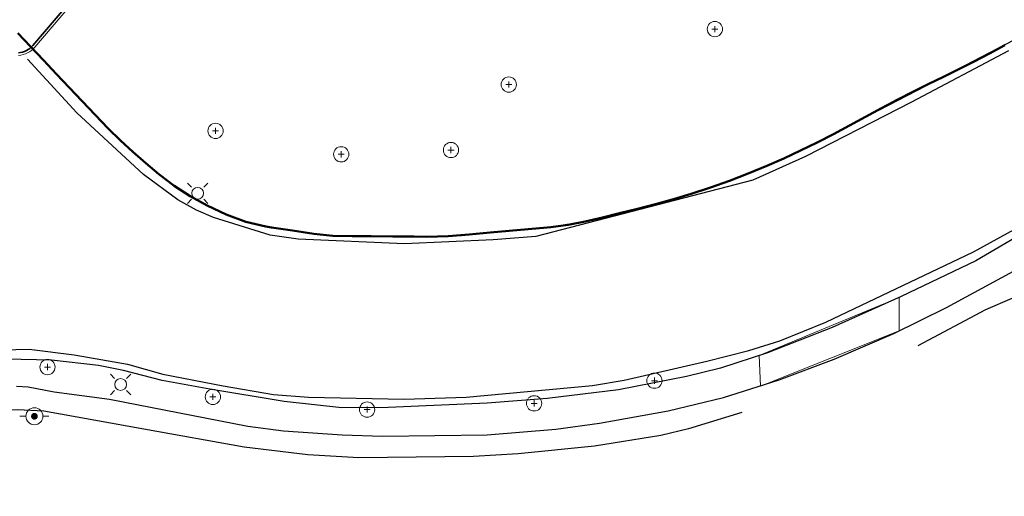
# Model space of a CAD drawing. Header units: metres. Extents: x -6552 to -6384, y 5654608 to 5654799.
# Tile 4 of 20: x -6492 to -6434, y 5654608 to 5654636. Entities that reach past the tile are written whole.
import ezdxf

# ---------------------------------------------------------------- set-up
doc = ezdxf.new("R2010")
doc.units = ezdxf.units.M
doc.header["$LTSCALE"] = 0.5
doc.linetypes.add('PHANTOM', pattern=[22, 12, -2, 2, -2, 2, -2])
for name, color, linetype, lineweight in [('L-HARD-PATT', 253, 'Continuous', 13), ('L-HARD-PAVE', 8, 'Continuous', 35), ('V-PROP-LINE', 7, 'PHANTOM', 50), ('V-ROAD-CURB', 7, 'Continuous', 25), ('V-ROAD-SW', 8, 'Continuous', 25), ('V-SITE-HARD', 8, 'Continuous', 18), ('V-UTIL-ELEC', 1, 'Continuous', 18), ('V-UTIL-WATER', 4, 'Continuous', 18), ('V-VEG-TREE', 94, 'Continuous', 18)]:
    doc.layers.add(name, color=color, linetype=linetype, lineweight=lineweight)

# ---------------------------------------------------------------- blocks, each defined once
blk = doc.blocks.new('UTIL-HYDRANT')
at = {"lineweight": -2}
h = blk.add_hatch(color=0, dxfattribs=at)
h.dxf.hatch_style = 1
edge = h.paths.add_edge_path()
edge.add_arc((0, 0), 0.4, 0, 360)
at = {"color": 0, "lineweight": -2}
for p, q in [((-1, 0), (-1.7, 0)), ((1, 0), (1.7, 0))]:
    blk.add_line(p, q, dxfattribs=at)
blk.add_circle((0, 0), 1, dxfattribs=at)
blk = doc.blocks.new('UTIL-LIGHT')
at = {"color": 0, "lineweight": -2}
for p, q in [((-0.71, 0.71), (-1.2, 1.2)), ((0.71, 0.71), (1.2, 1.2)), ((-0.71, -0.71), (-1.2, -1.2)), ((0.71, -0.71), (1.2, -1.2))]:
    blk.add_line(p, q, dxfattribs=at)
blk.add_circle((0, 0), 0.7, dxfattribs=at)
blk = doc.blocks.new('VEG-TREE-DECID')
at = {"color": 0, "lineweight": -2}
for p, q in [((-0.6, 0), (0.6, 0)), ((0, -0.6), (0, 0.6))]:
    blk.add_line(p, q, dxfattribs=at)
blk.add_circle((0, 0), 1.5, dxfattribs=at)

msp = doc.modelspace()

# ---------------------------------------------------------------- linework, layer by layer
at = {"layer": 'L-HARD-PATT'}
for points in [[(-6491.736, 5654634.526), (-6491.614, 5654634.541), (-6491.494, 5654634.569), (-6491.378, 5654634.608), (-6491.266, 5654634.658), (-6491.16, 5654634.72), (-6491.06, 5654634.791), (-6490.968, 5654634.871), (-6490.884, 5654634.961), (-6471.781, 5654657.366)], [(-6471.747, 5654657.175), (-6490.769, 5654634.863), (-6490.864, 5654634.763), (-6490.864, 5654634.763), (-6490.967, 5654634.673), (-6491.079, 5654634.593), (-6491.198, 5654634.525), (-6491.323, 5654634.468), (-6491.454, 5654634.425), (-6491.587, 5654634.394), (-6491.724, 5654634.376)]]:
    msp.add_lwpolyline(points, dxfattribs=at)
at = {"layer": 'L-HARD-PAVE'}
msp.add_lwpolyline([(-6471.781, 5654657.366), (-6490.884, 5654634.961), (-6490.884, 5654634.961), (-6490.968, 5654634.871), (-6491.06, 5654634.791), (-6491.16, 5654634.72), (-6491.266, 5654634.658), (-6491.378, 5654634.608), (-6491.494, 5654634.569), (-6491.614, 5654634.541), (-6491.736, 5654634.526)], dxfattribs=at)
at = {"layer": 'V-PROP-LINE'}
msp.add_lwpolyline([(-6433.608, 5654634.969), (-6434.512, 5654634.493), (-6435.418, 5654634.024), (-6436.318, 5654633.569), (-6437.221, 5654633.121), (-6438.125, 5654632.675), (-6439.027, 5654632.226), (-6439.926, 5654631.77), (-6440.874, 5654631.268), (-6441.816, 5654630.754), (-6442.757, 5654630.238), (-6443.703, 5654629.732), (-6444.672, 5654629.238), (-6445.649, 5654628.763), (-6446.635, 5654628.305), (-6447.631, 5654627.863), (-6448.728, 5654627.406), (-6449.837, 5654626.983), (-6450.957, 5654626.59), (-6452.088, 5654626.224), (-6453.14, 5654625.908), (-6454.197, 5654625.612), (-6455.258, 5654625.334), (-6456.326, 5654625.07), (-6457.328, 5654624.824), (-6458.333, 5654624.588), (-6459.343, 5654624.39), (-6460.363, 5654624.255), (-6460.572, 5654624.236), (-6461.695, 5654624.134), (-6462.818, 5654624.032), (-6463.941, 5654623.93), (-6465.18, 5654623.815), (-6466.42, 5654623.722), (-6467.663, 5654623.69), (-6468.409, 5654623.697), (-6469.675, 5654623.709), (-6470.941, 5654623.72), (-6472.073, 5654623.724), (-6473.205, 5654623.751), (-6474.328, 5654623.86), (-6475.575, 5654624.048), (-6476.822, 5654624.236), (-6477.147, 5654624.285), (-6478.336, 5654624.566), (-6479.486, 5654625.004), (-6480.61, 5654625.539), (-6481.609, 5654626.084), (-6482.557, 5654626.691), (-6483.458, 5654627.373), (-6484.232, 5654628.023), (-6484.99, 5654628.683), (-6485.728, 5654629.364), (-6486.441, 5654630.071), (-6487.21, 5654630.87), (-6487.976, 5654631.671), (-6488.739, 5654632.474), (-6489.5, 5654633.279), (-6490.257, 5654634.087), (-6491.013, 5654634.898), (-6491.761, 5654635.694)], dxfattribs=at)
at = {"layer": 'V-ROAD-CURB'}
for points in [[(-6433.399, 5654634.651), (-6439.109, 5654631.625), (-6445.357, 5654628.41), (-6448.47, 5654627.03), (-6461.253, 5654623.693), (-6463.754, 5654623.504), (-6468.994, 5654623.274), (-6475.249, 5654623.553), (-6476.9, 5654623.775), (-6480.248, 5654624.819), (-6481.233, 5654625.249), (-6482.34, 5654625.862), (-6484.355, 5654627.364), (-6488.301, 5654630.996), (-6491.19, 5654634.149)], [(-6491.847, 5654614.884), (-6491.167, 5654614.844), (-6489.631, 5654614.549), (-6486.36, 5654614.11), (-6478.211, 5654612.515), (-6476.111, 5654612.25), (-6472.655, 5654612.007), (-6470.28, 5654611.94), (-6464.124, 5654612.016), (-6460.07, 5654612.352), (-6457.493, 5654612.705), (-6453.442, 5654613.424), (-6450.185, 5654614.207), (-6446.919, 5654615.251), (-6443.676, 5654616.469), (-6440.15, 5654617.988), (-6437.041, 5654619.519), (-6431.001, 5654622.802), (-6424.962, 5654626.083), (-6423.496, 5654626.759), (-6422.311, 5654627), (-6420.073, 5654627.045), (-6418.318, 5654626.916), (-6416.731, 5654626.567)], [(-6492.673, 5654617.016), (-6491.093, 5654617.061), (-6488.457, 5654616.719), (-6485.298, 5654616.178), (-6483.219, 5654615.595), (-6479.678, 5654614.895), (-6476.702, 5654614.395), (-6474.644, 5654614.227), (-6469.011, 5654614.125), (-6465.355, 5654614.231), (-6457.915, 5654614.93), (-6456.048, 5654615.228), (-6451.17, 5654616.346), (-6448.702, 5654616.989), (-6446.864, 5654617.563), (-6444.153, 5654618.659), (-6435.457, 5654622.804), (-6432.854, 5654624.232)]]:
    msp.add_lwpolyline(points, dxfattribs=at)
at = {"layer": 'V-ROAD-SW'}
for points in [[(-6491.267, 5654635.155), (-6485.977, 5654629.601), (-6483.402, 5654627.323), (-6482.184, 5654626.445), (-6481.094, 5654625.797), (-6479.763, 5654625.122), (-6478.382, 5654624.576), (-6477.226, 5654624.303), (-6473.578, 5654623.77), (-6467.55, 5654623.684), (-6465.63, 5654623.77), (-6460.576, 5654624.234), (-6458.083, 5654624.644), (-6454.29, 5654625.583), (-6451.302, 5654626.472), (-6448.124, 5654627.654), (-6445.48, 5654628.84), (-6438.799, 5654632.309), (-6432.123, 5654635.781)], [(-6428.724, 5654626.143), (-6435.328, 5654622.266), (-6439.724, 5654620.159), (-6443.792, 5654618.346), (-6447.598, 5654616.853), (-6450.358, 5654615.942), (-6452.374, 5654615.446), (-6456.375, 5654614.67), (-6460.578, 5654614.156), (-6464.111, 5654613.885), (-6469.953, 5654613.621), (-6472.682, 5654613.613), (-6476.082, 5654613.979), (-6480.455, 5654614.702), (-6483.267, 5654615.221), (-6485.54, 5654615.808), (-6487.023, 5654616.103), (-6489.791, 5654616.407), (-6492.465, 5654616.478)], [(-6417.319, 5654625.403), (-6418.488, 5654625.593), (-6419.946, 5654625.574), (-6422.074, 5654625.317), (-6423.571, 5654624.967), (-6427.634, 5654622.992), (-6431.645, 5654620.716), (-6434.761, 5654619.385), (-6438.734, 5654617.25)], [(-6449.105, 5654613.327), (-6452.243, 5654612.375), (-6453.889, 5654611.966), (-6457.798, 5654611.338), (-6462.285, 5654610.897), (-6464.92, 5654610.745), (-6471.683, 5654610.666), (-6474.69, 5654610.832), (-6478.431, 5654611.277), (-6484.34, 5654612.35), (-6490.244, 5654613.408), (-6491.794, 5654613.494), (-6493.029, 5654613.464), (-6494.762, 5654613.11), (-6495.663, 5654612.765), (-6496.558, 5654612.275), (-6497.983, 5654610.965), (-6499.724, 5654608.39)]]:
    msp.add_lwpolyline(points, dxfattribs=at)
at = {"layer": 'V-SITE-HARD'}
msp.add_lwpolyline([(-6439.846, 5654618.136), (-6448.013, 5654614.883), (-6448.09, 5654616.684), (-6439.83, 5654620.116), (-6439.846, 5654618.136)], close=True, dxfattribs=at)

# ---------------------------------------------------------------- block references
at = {"layer": 'V-UTIL-ELEC', "xscale": 0.5, "yscale": 0.5}
for p in [(-6481.172, 5654626.249), (-6485.712, 5654614.98)]:
    msp.add_blockref('UTIL-LIGHT', p, dxfattribs=at)
at = {"layer": 'V-UTIL-WATER', "xscale": 0.5, "yscale": 0.5}
msp.add_blockref('UTIL-HYDRANT', (-6490.792, 5654613.106), dxfattribs=at)
at = {"layer": 'V-VEG-TREE', "xscale": 0.3, "yscale": 0.3}
for p in [(-6450.698, 5654635.928), (-6462.839, 5654632.656), (-6480.118, 5654629.925), (-6472.713, 5654628.545), (-6466.246, 5654628.799), (-6490.021, 5654616.008), (-6454.26, 5654615.205), (-6480.277, 5654614.248), (-6461.351, 5654613.869), (-6471.191, 5654613.5)]:
    msp.add_blockref('VEG-TREE-DECID', p, dxfattribs=at)

doc.saveas('drawing.dxf')
